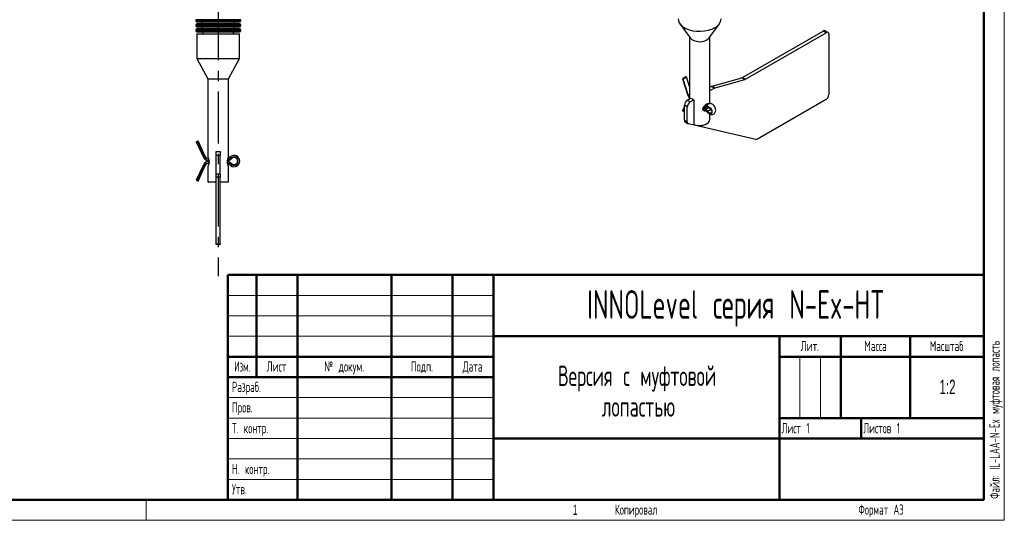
# Model space of a CAD drawing. Header units: millimetres. Extents: x 0 to 420, y 0 to 297.
# Tile 8 of 18: x 179 to 420, y 0 to 122. Entities that reach past the tile are written whole.
import ezdxf

# ---------------------------------------------------------------- set-up
doc = ezdxf.new("R2010")
doc.units = ezdxf.units.MM
doc.linetypes.add('CENTERX2', pattern=[20.32, 12.7, -2.54, 2.54, -2.54])
doc.layers.add('ОСЕВЫЕ', color=7, linetype='Continuous')
doc.layers.add('ОСНОВНОЙ', color=7, linetype='Continuous', lineweight=25)
doc.styles.add('SLDTEXTSTYLE0', font='TXT', dxfattribs={"width": 0.605, "bigfont": 'bigfont'})
doc.styles.add('SLDTEXTSTYLE1', font='TXT', dxfattribs={"width": 0.620146, "bigfont": 'bigfont'})
doc.styles.add('SLDTEXTSTYLE2', font='TXT', dxfattribs={"width": 0.605})
doc.styles.add('SLDTEXTSTYLE3', font='TXT', dxfattribs={"width": 0.559127, "bigfont": 'bigfont'})

# ---------------------------------------------------------------- blocks, each defined once
blk = doc.blocks.new('SW_NOTE_0')
at = {"color": 0, "linetype": 'Continuous', "lineweight": 0, "char_height": 5, "attachment_point": 2, "style": 'SLDTEXTSTYLE0'}
for s, insert in [('Версия с муфтовой', (31.87, 6.43)), ('лопастью', (32.16, -1.07))]:
    blk.add_mtext(s, dxfattribs=dict(at, insert=insert))

msp = doc.modelspace()

# ---------------------------------------------------------------- linework, layer by layer
at = {"color": 7, "linetype": 'Continuous', "lineweight": 18}
for p, q in [((420, 297), (420, 0)), ((230, 55), (295, 55)), ((230, 50), (295, 50)), ((230, 45), (295, 45)), ((370, 40), (370, 25)), ((375, 40), (375, 25)), ((230, 30), (295, 30)), ((230, 25), (295, 25)), ((230, 20), (295, 20)), ((230, 15), (295, 15)), ((230, 10), (295, 10)), ((0, 0), (420, 0))]:
    msp.add_line(p, q, dxfattribs=at)
at = {"color": 7, "linetype": 'Continuous', "lineweight": 50}
for p, q in [((415, 5), (415, 292)), ((230, 60), (415, 60)), ((230, 60), (230, 5)), ((237, 35), (237, 60)), ((247, 60), (247, 5)), ((270, 60), (270, 5)), ((285, 60), (285, 5)), ((295, 60), (295, 5)), ((295, 45), (415, 45)), ((365, 45), (365, 5)), ((380, 45), (380, 25)), ((397, 45), (397, 25)), ((230, 40), (295, 40)), ((365, 40), (415, 40)), ((230, 35), (295, 35)), ((365, 25), (415, 25)), ((385, 25), (385, 20)), ((295, 20), (415, 20)), ((20, 5), (415, 5))]:
    msp.add_line(p, q, dxfattribs=at)
at = {"color": 7, "linetype": 'Continuous', "lineweight": 25}
for p, q in [((222.13, 122.43), (222.13, 122.18)), ((222.13, 121.18), (222.13, 120.93)), ((222.38, 121.93), (232.88, 121.93)), ((232.88, 121.43), (222.38, 121.43)), ((222.38, 120.68), (232.88, 120.68)), ((223.63, 121.93), (223.63, 121.43)), ((223.63, 120.68), (223.63, 120.18)), ((231.63, 121.43), (231.63, 121.93)), ((231.63, 120.18), (231.63, 120.68)), ((233.13, 122.18), (233.13, 122.43)), ((233.13, 120.93), (233.13, 121.18)), ((340.6, 121.44), (343.13, 117.97)), ((347.74, 117.97), (350.27, 121.44)), ((222.13, 119.93), (222.13, 119.68)), ((232.88, 120.18), (222.38, 120.18)), ((222.38, 119.43), (232.88, 119.43)), ((222.38, 118.93), (222.38, 112.93)), ((222.38, 118.93), (232.88, 118.93)), ((223.88, 119.43), (223.88, 118.93)), ((231.38, 118.93), (231.38, 119.43)), ((232.88, 112.93), (232.88, 118.93)), ((233.13, 119.68), (233.13, 119.93)), ((342.94, 118.24), (342.94, 103.01)), ((347.94, 101.89), (347.94, 118.24)), ((355.96, 108.28), (375.67, 119.66)), ((356.66, 107.87), (376.37, 119.25)), ((376.37, 119.25), (375.67, 119.66)), ((376.87, 119.3), (376.17, 119.7)), ((377.08, 118.84), (377.08, 104.14)), ((222.38, 112.93), (225.13, 107.93)), ((222.38, 112.93), (232.88, 112.93)), ((230.13, 107.93), (232.88, 112.93)), ((225.13, 107.93), (225.13, 88.72)), ((225.13, 107.93), (230.13, 107.93)), ((230.13, 88.72), (230.13, 107.93)), ((341.23, 107.94), (342.46, 104.12)), ((342.03, 108.42), (341.26, 107.97)), ((341.29, 107.93), (342.52, 104.11)), ((342.94, 106.13), (342.2, 108.42)), ((347.94, 105.89), (348.35, 106.13)), ((349.06, 105.72), (348.35, 106.13)), ((348.53, 106.21), (355.78, 108.2)), ((348.53, 106.21), (349.24, 105.8)), ((349.24, 105.8), (356.49, 107.79)), ((356.49, 107.79), (355.78, 108.2)), ((355.96, 108.28), (356.66, 107.87)), ((347.94, 105.08), (349.06, 105.72)), ((341.72, 101.21), (341.23, 100.25)), ((342.43, 101.08), (341.72, 101.49)), ((341.72, 97.83), (341.72, 101.49)), ((342.43, 102.72), (343.35, 103.25)), ((342.43, 102.72), (343.14, 102.31)), ((342.94, 103.05), (342.7, 102.91)), ((343.14, 102.31), (344.06, 102.84)), ((344.06, 102.84), (344.06, 96.8)), ((346.93, 101.13), (347.3, 101.24)), ((347.7, 101.87), (347.34, 101.77)), ((347.7, 101.87), (347.72, 101.87)), ((376.37, 102.92), (359.62, 93.25)), ((342.43, 97.43), (342.43, 101.08)), ((346.36, 100.93), (346.45, 100.88)), ((346.82, 100.55), (346.94, 100.41)), ((347.3, 99.89), (346.93, 100.42)), ((346.93, 100.42), (346.94, 100.41)), ((346.94, 100.41), (347.3, 99.88)), ((347.04, 101.03), (347.41, 101.13)), ((347.83, 100.96), (347.06, 100.51)), ((347.42, 99.99), (347.06, 100.51)), ((347.3, 99.89), (347.3, 99.88)), ((347.42, 101.14), (347.41, 101.13)), ((348.19, 100.43), (347.42, 99.99)), ((348.19, 100.43), (347.83, 100.96)), ((348.23, 100.45), (347.87, 100.97)), ((347.94, 98), (347.94, 99.35)), ((348.38, 100.21), (348.19, 100.43)), ((341.72, 97.83), (342.43, 97.43)), ((341.93, 97.38), (342.64, 96.97)), ((359.22, 93.16), (342.73, 96.93)), ((344.13, 96.76), (344.06, 96.8)), ((347.13, 96.94), (347.2, 96.98)), ((222.26, 92.58), (222.4, 92.64)), ((222.26, 92.58), (224, 88.77)), ((222.4, 92.64), (222.73, 92.79)), ((222.4, 92.64), (224.14, 88.83)), ((224.47, 88.98), (222.73, 92.79)), ((227.13, 90.18), (228.13, 90.18)), ((227.13, 89.18), (227.13, 90.18)), ((228.13, 89.18), (227.13, 89.18)), ((227.13, 84.7), (227.13, 89.18)), ((228.13, 90.18), (228.13, 89.18)), ((228.13, 84.7), (228.13, 89.18)), ((224, 86.96), (222.26, 83.15)), ((224.14, 86.9), (222.4, 83.09)), ((222.73, 82.94), (224.47, 86.75)), ((224, 88.77), (224.14, 88.83)), ((224, 86.96), (224.14, 86.9)), ((225.37, 87.84), (225.37, 87.69)), ((230.68, 88.98), (230.16, 88.6)), ((230.16, 87.13), (230.68, 86.75)), ((230.38, 88.3), (230.89, 88.69)), ((230.47, 88.18), (230.38, 88.3)), ((230.47, 87.54), (230.38, 87.42)), ((230.89, 87.04), (230.38, 87.42)), ((230.47, 88.18), (230.98, 88.57)), ((230.98, 87.16), (230.47, 87.54)), ((230.98, 88.57), (230.89, 88.69)), ((230.98, 87.16), (230.89, 87.04)), ((225.13, 86.63), (225.13, 82.78)), ((227.13, 84.7), (228.13, 84.7)), ((227.13, 83.88), (227.13, 84.7)), ((228.13, 84.7), (228.13, 83.88)), ((230.13, 82.78), (230.13, 86.63)), ((222.26, 83.15), (222.4, 83.09)), ((222.4, 83.09), (222.73, 82.94)), ((225.13, 82.78), (225.23, 82.68)), ((225.13, 82.78), (227.13, 82.78)), ((227.13, 82.68), (225.23, 82.68)), ((228.13, 83.88), (227.13, 83.88)), ((227.13, 67.61), (227.13, 83.88)), ((228.13, 67.61), (228.13, 83.88)), ((228.13, 82.78), (230.13, 82.78)), ((230.03, 82.68), (228.13, 82.68)), ((230.03, 82.68), (230.13, 82.78)), ((227.13, 67.61), (228.13, 67.61)), ((227.13, 67.43), (227.13, 67.61)), ((228.13, 67.61), (228.13, 67.43)), ((228.13, 67.43), (227.13, 67.43))]:
    msp.add_line(p, q, dxfattribs=at)
at = {"color": 8, "linetype": 'Continuous', "lineweight": 25}
for p, q in [((233.13, 122.43), (222.13, 122.43)), ((222.13, 122.18), (233.13, 122.18)), ((233.13, 121.18), (222.13, 121.18)), ((222.13, 120.93), (233.13, 120.93)), ((233.13, 119.93), (222.13, 119.93)), ((222.13, 119.68), (233.13, 119.68)), ((341.72, 100.98), (341.29, 100.13)), ((346.37, 100.95), (346.44, 100.89)), ((224.14, 88.83), (224.47, 88.98)), ((224.14, 86.9), (224.47, 86.75)), ((230.38, 88.3), (230.16, 88.6)), ((230.38, 87.42), (230.16, 87.13)), ((230.89, 88.69), (230.68, 88.98)), ((230.89, 87.04), (230.68, 86.75))]:
    msp.add_line(p, q, dxfattribs=at)
at = {"color": 7, "linetype": 'Continuous', "lineweight": 25, "flags": 128}
for points in [[(340.19, 122.62), (340.24, 122.2), (340.46, 121.66), (340.85, 121.14), (341.4, 120.68), (342.08, 120.29), (342.88, 119.97), (343.77, 119.74), (344.71, 119.62), (345.68, 119.59), (346.64, 119.67), (347.56, 119.85), (348.4, 120.12), (349.15, 120.48)], [(347.2, 117.51), (347.62, 117.83), (347.74, 117.97)], [(341.29, 107.93), (341.47, 107.97), (341.65, 108.03), (341.82, 108.1), (341.97, 108.18), (342.09, 108.26), (342.17, 108.33), (342.2, 108.4), (342.19, 108.45)], [(341.26, 107.97), (341.24, 107.96), (341.23, 107.95), (341.23, 107.94), (341.23, 107.94), (341.24, 107.93), (341.25, 107.93), (341.27, 107.93), (341.29, 107.93)], [(347.42, 101.14), (347.65, 101.13), (347.89, 101), (348.12, 100.76), (348.3, 100.46), (348.4, 100.14), (348.4, 99.86), (348.3, 99.65), (348.12, 99.56), (347.89, 99.59), (347.65, 99.74), (347.42, 99.99)], [(347.83, 100.96), (347.76, 101.05), (347.72, 101.1)], [(344.06, 96.8), (344.67, 96.63), (345.35, 96.56), (346.03, 96.6), (346.66, 96.74), (347.2, 96.98), (347.62, 97.29), (347.87, 97.66), (347.94, 98)], [(230.16, 88.6), (230.1, 88.55), (230.04, 88.52)]]:
    msp.add_lwpolyline(points, dxfattribs=at)
at = {"color": 8, "linetype": 'Continuous', "lineweight": 25, "flags": 128}
for points in [[(342.46, 104.12), (342.46, 104.11), (342.47, 104.11), (342.48, 104.11), (342.5, 104.11), (342.52, 104.11)], [(347.3, 101.24), (347.56, 101.23), (347.85, 101.07), (348.12, 100.8), (348.33, 100.44), (348.44, 100.07), (348.44, 99.74), (348.33, 99.5), (348.12, 99.38), (347.85, 99.42)]]:
    msp.add_lwpolyline(points, dxfattribs=at)
at = {"color": 7, "linetype": 'Continuous', "lineweight": 25}
for centre, radius, start, end in [((222.38, 122.18), 0.25, 180, 270), ((222.38, 121.18), 0.25, 90, 180), ((222.38, 120.93), 0.25, 180, 270), ((232.88, 122.18), 0.25, 270, 360), ((232.88, 121.18), 0.25, 0, 90), ((232.88, 120.93), 0.25, 270, 360), ((348.15, 122.81), 2.54, 293.1155, 355.5644), ((222.38, 119.93), 0.25, 90, 180), ((222.38, 119.68), 0.25, 180, 270), ((232.88, 119.93), 0.25, 0, 90), ((232.88, 119.68), 0.25, 270, 0), ((375.96, 119.25), 0.503, 65.6929, 125.6176), ((376.65, 118.91), 0.437, 350.786, 129.2033), ((345.47, 120.45), 3.41, 226.5962, 300.5293), ((342.14, 108.25), 0.199, 77.1659, 124.6926), ((348.74, 105.47), 0.768, 105.9133, 120.4844), ((355.57, 108.94), 0.768, 285.9133, 300.4844), ((356.27, 108.53), 0.768, 285.9133, 300.4844), ((344.9, 104.94), 2.54, 198.0475, 219.3536), ((349.45, 105.06), 0.768, 105.9133, 120.4844), ((375.54, 104.21), 1.54, 302.6055, 357.3945), ((343.26, 101.42), 1.54, 122.6055, 177.3945), ((343.97, 101.01), 1.54, 122.6055, 177.3945), ((342.96, 102.47), 0.513, 99.0458, 140.9488), ((344.86, 105.04), 2.35, 229.9782, 250.0271), ((341.32, 100.22), 0.0928, 162.3845, 252.0863), ((341.65, 100.9), 0.854, 244.9204, 274.6986), ((345.4, 99.39), 1.85, 33.901, 58.5179), ((346.89, 101.86), 0.839, 236.3712, 281.4582), ((345.35, 99.37), 2.05, 33.901, 58.5179), ((347.25, 100.14), 0.425, 117.3096, 138.7276), ((347.62, 99.61), 0.425, 117.3096, 138.7276), ((348.31, 100.51), 1.18, 211.6139, 247.3172), ((347.87, 100.91), 0.0634, 91.9535, 131.5807), ((348.24, 100.39), 0.0634, 91.9535, 131.5807), ((342.23, 97.79), 0.512, 174.9541, 233.7337), ((342.88, 97.36), 0.455, 171.8495, 250.9951), ((345.43, 100.16), 3.64, 249.1025, 297.8617), ((359.31, 93.73), 0.572, 260.8935, 303.2833), ((231.5, 87.86), 1.39, 0, 126.5517), ((225.37, 89.39), 1.5, 204.5019, 270), ((225.37, 86.34), 1.5, 90, 155.4981), ((225.37, 89.39), 1.35, 204.5019, 270), ((225.37, 86.34), 1.35, 90, 155.4981), ((225.37, 89.39), 0.985, 204.5019, 263.3204), ((225.37, 86.34), 0.985, 90, 155.4981), ((229.57, 86.34), 1.5, 53.4483, 78.0492), ((229.57, 89.39), 1.5, 282.7393, 306.5517), ((229.57, 86.34), 0.985, 53.4483, 69.0499), ((231.5, 87.86), 1.39, 233.4483, 0), ((231.5, 87.86), 1.02, 233.4483, 126.5517), ((231.5, 87.86), 0.875, 233.4483, 126.5517)]:
    msp.add_arc(centre, radius, start, end, dxfattribs=at)
at = {"color": 8, "linetype": 'Continuous', "lineweight": 25}
for centre, radius, start, end in [((342.04, 106.53), 2.47, 281.1674, 291.2297), ((344.69, 104.82), 2.28, 198.0434, 219.7484), ((347.54, 101.19), 0.61, 109.4523, 185.441), ((347.91, 101.29), 0.61, 109.4523, 185.441), ((347.4, 101.23), 0.097, 174.2723, 277.5045), ((346.78, 101.78), 0.663, 246.3196, 283.2099), ((347.03, 101.13), 0.097, 174.2723, 277.5045), ((229.57, 86.34), 1.35, 53.4483, 76.9497), ((229.57, 89.39), 1.35, 285.3201, 306.5517)]:
    msp.add_arc(centre, radius, start, end, dxfattribs=at)
at = {"color": 7, "linetype": 'Continuous', "lineweight": 25}
for points, knots in [([(347.2, 100.13), (347.15, 100.1), (347.05, 100.05), (346.83, 100.02), (346.56, 100.09), (346.36, 100.27), (346.27, 100.47), (346.24, 100.63), (346.27, 100.81), (346.36, 101.04), (346.56, 101.33), (346.83, 101.57), (347.05, 101.74), (347.21, 101.84), (347.35, 101.91), (347.52, 101.97), (347.66, 101.99), (347.7, 101.9), (347.72, 101.87)], [0, 0, 0, 0, 0.048309, 0.096737, 0.191989, 0.285606, 0.332229, 0.378393, 0.424772, 0.47144, 0.56521, 0.660372, 0.70882, 0.757382, 0.805925, 0.854146, 0.949588, 1, 1, 1, 1]), ([(347.48, 101.83), (347.44, 101.84), (347.38, 101.86), (347.24, 101.8), (347.13, 101.74), (347, 101.66), (346.82, 101.53), (346.59, 101.33), (346.42, 101.1), (346.35, 100.91), (346.33, 100.76), (346.35, 100.63), (346.42, 100.46), (346.59, 100.3), (346.82, 100.23), (346.97, 100.24), (347.03, 100.27), (347.05, 100.28)], [0, 0, 0, 0, 0.103069, 0.154499, 0.205961, 0.257442, 0.309116, 0.412134, 0.515392, 0.567074, 0.618484, 0.669658, 0.721288, 0.824374, 0.927483, 0.979132, 1, 1, 1, 1]), ([(347.35, 101.77), (347.35, 101.77), (347.36, 101.77), (347.34, 101.76), (347.27, 101.8), (347.25, 101.8)], [0, 0, 0, 0, 0.011597, 0.772938, 1, 1, 1, 1]), ([(349.14, 101.12), (349.14, 101.12), (349.08, 101.27), (348.86, 101.51), (348.53, 101.78), (348.15, 101.91), (347.87, 101.91), (347.72, 101.87), (347.7, 101.87)], [0, 0, 0, 0, 0.003282, 0.266438, 0.516858, 0.742685, 0.960085, 1, 1, 1, 1]), ([(346.45, 100.88), (346.48, 100.86), (346.58, 100.8), (346.72, 100.68), (346.81, 100.57), (346.82, 100.55)], [0, 0, 0, 0, 0.320054, 0.86893, 1, 1, 1, 1]), ([(347.3, 99.88), (347.35, 99.81), (347.41, 99.72), (347.49, 99.66), (347.5, 99.65)], [0, 0, 0, 0, 0.896124, 1, 1, 1, 1]), ([(347.61, 99.57), (347.69, 99.5), (347.87, 99.34), (348.21, 99.24), (348.59, 99.24), (348.94, 99.38), (349.2, 99.64), (349.35, 99.97), (349.39, 100.33), (349.33, 100.73), (349.21, 100.99), (349.14, 101.12)], [0, 0, 0, 0, 0.0947563, 0.211163, 0.3222875, 0.4314702, 0.5434939, 0.647209, 0.7539585, 0.8715246, 1, 1, 1, 1]), ([(225.13, 88.72), (225.13, 88.72), (225.14, 88.71), (225.17, 88.63), (225.25, 88.44), (225.33, 88.15), (225.37, 87.88), (225.39, 87.68), (225.37, 87.47), (225.33, 87.2), (225.25, 86.91), (225.17, 86.73), (225.14, 86.64), (225.13, 86.63), (225.13, 86.63)], [0, 0, 0, 0, 0.063603, 0.127567, 0.253381, 0.377002, 0.438754, 0.499995, 0.56133, 0.622688, 0.746703, 0.872465, 0.935918, 1, 1, 1, 1]), ([(230.13, 86.63), (230.13, 86.63), (230.12, 86.64), (230.09, 86.73), (230.01, 86.91), (229.92, 87.2), (229.88, 87.47), (229.87, 87.67), (229.88, 87.88), (229.92, 88.15), (230.01, 88.44), (230.09, 88.63), (230.12, 88.71), (230.13, 88.73), (230.13, 88.72), (230.12, 88.7), (230.12, 88.69)], [0, 0, 0, 0, 0.059443, 0.119032, 0.236237, 0.35143, 0.408797, 0.465601, 0.522669, 0.580092, 0.695474, 0.812568, 0.872182, 0.931935, 0.991667, 1, 1, 1, 1])]:
    msp.add_open_spline(points, degree=3, knots=knots, dxfattribs=at)
at = {"layer": 'ОСЕВЫЕ', "linetype": 'CENTERX2'}
msp.add_line((227.63, 267.44), (227.63, 59.72), dxfattribs=at)
at = {"layer": 'ОСНОВНОЙ', "linetype": 'Continuous', "lineweight": 18}
for p, q in [((415, 292), (415, 5)), ((415, 5), (20, 5)), ((210, 5), (210, 0)), ((217.5, 5), (217.5, 5))]:
    msp.add_line(p, q, dxfattribs=at)

# ---------------------------------------------------------------- block references
at = {"color": 7, "linetype": 'Continuous', "lineweight": 0}
msp.add_blockref('SW_NOTE_0', (298.27, 31.41), dxfattribs=at)

# ---------------------------------------------------------------- texts
at = {"color": 7, "linetype": 'Continuous', "lineweight": 0, "insert": (416.38, 5.25), "char_height": 2.5, "attachment_point": 1, "rotation": 90, "style": 'SLDTEXTSTYLE0'}
msp.add_mtext('Файл: IL-LAA-N-Ex муфтовая лопасть', dxfattribs=at)
at = {"color": 7, "linetype": 'Continuous', "lineweight": 0}
for s, insert, char_height, attachment_point, style in [('INNOLevel серия N-Ex-HT', (354.28, 56.28), 7, 2, 'SLDTEXTSTYLE0'), ('Лит.', (372.41, 43.87), 2.5, 2, 'SLDTEXTSTYLE1'), ('Масса', (388.49, 43.87), 2.5, 2, 'SLDTEXTSTYLE1'), ('Масштаб', (405.89, 43.87), 2.5, 2, 'SLDTEXTSTYLE1'), ('Изм.', (233.52, 38.87), 2.5, 2, 'SLDTEXTSTYLE3'), ('Лист', (241.9, 38.87), 2.5, 2, 'SLDTEXTSTYLE1'), ('№ докум.', (258.46, 38.87), 2.5, 2, 'SLDTEXTSTYLE1'), ('Подп.', (277.48, 38.87), 2.5, 2, 'SLDTEXTSTYLE1'), ('Дата', (289.89, 38.87), 2.5, 2, 'SLDTEXTSTYLE1'), ('Разраб.', (231, 33.87), 2.5, 1, 'SLDTEXTSTYLE0'), ('1:2', (406.1, 34.36), 3.5, 2, 'SLDTEXTSTYLE2'), ('Пров.', (231, 28.87), 2.5, 1, 'SLDTEXTSTYLE0'), ('Т. контр.', (231, 23.78), 2.5, 1, 'SLDTEXTSTYLE0'), ('Лист 1', (365.5, 23.78), 2.5, 1, 'SLDTEXTSTYLE0'), ('Листов 1', (385.5, 23.78), 2.5, 1, 'SLDTEXTSTYLE0'), ('Н. контр.', (231, 13.78), 2.5, 1, 'SLDTEXTSTYLE0'), ('Утв.', (231, 8.87), 2.5, 1, 'SLDTEXTSTYLE0'), ('Копировал', (329.87, 3.87), 2.5, 2, 'SLDTEXTSTYLE0'), ('Формат А3', (389.85, 3.87), 2.5, 2, 'SLDTEXTSTYLE0')]:
    msp.add_mtext(s, dxfattribs=dict(at, insert=insert, char_height=char_height, attachment_point=attachment_point, style=style))
at = {"layer": 'ОСНОВНОЙ', "insert": (314.98, 3.82), "char_height": 2.5, "attachment_point": 2, "style": 'SLDTEXTSTYLE2'}
msp.add_mtext('1', dxfattribs=at)

doc.saveas('drawing.dxf')
